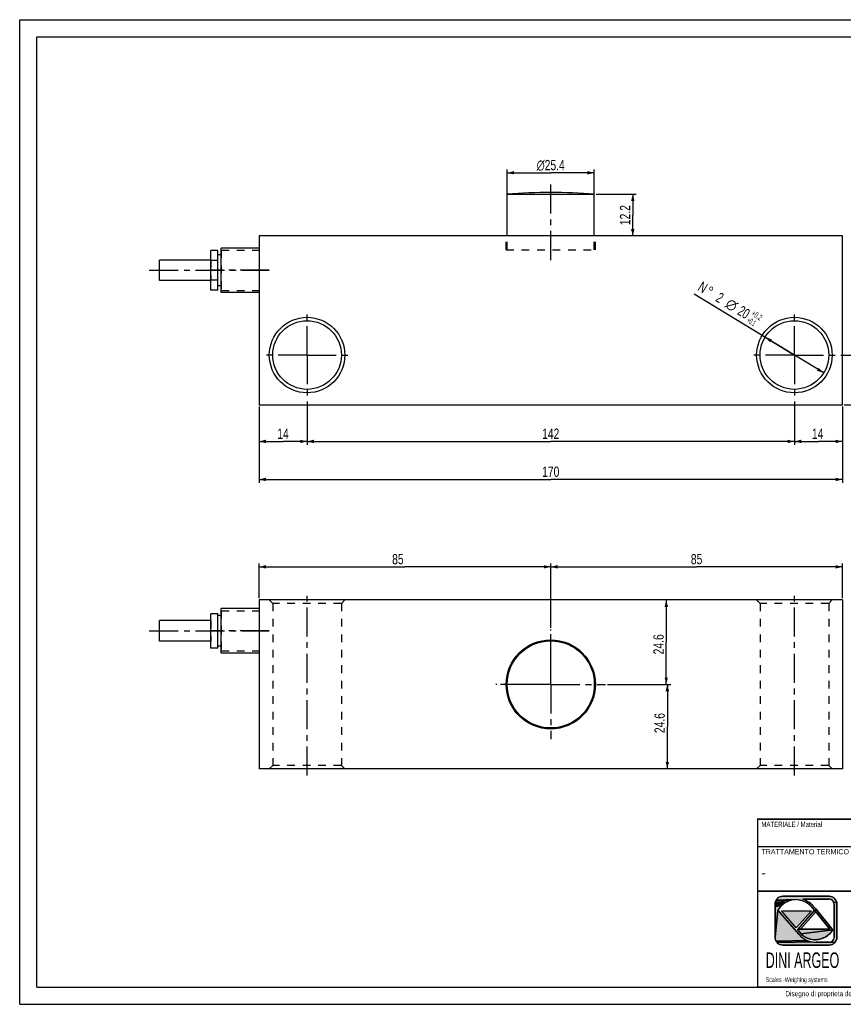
# Model space of a CAD drawing. Header units: millimetres. Extents: x 0 to 417, y 0 to 287.
# Tile 1 of 2: x 0 to 240, y 0 to 287. Entities that reach past the tile are written whole.
import ezdxf
from ezdxf.enums import TextEntityAlignment as Align

# ---------------------------------------------------------------- set-up
doc = ezdxf.new("R2010")
doc.units = ezdxf.units.MM
doc.header["$LTSCALE"] = 22.55
doc.linetypes.add('CENTER', pattern=[0.6, 0.375, -0.075, 0.075, -0.075])
doc.linetypes.add('HIDDEN', pattern=[0.2, 0.1, -0.1])
doc.layers.get('0').update_dxf_attribs({"linetype": 'CONTINUOUS'})
for name, color, linetype in [('1_ASSI', 7, 'CONTINUOUS'), ('8_DETTAGLI', 7, 'CONTINUOUS'), ('9_QUOTE', 7, 'CONTINUOUS'), ('DEFAULT_1', 7, 'CENTER'), ('DEFAULT_2', 8, 'HIDDEN')]:
    doc.layers.add(name, color=color, linetype=linetype)
doc.styles.get("Standard").update_dxf_attribs({"font": 'txt', "width": 0.75})
doc.styles.add('TEXTSTYLE_11', font='txt', dxfattribs={"width": 0.7})
doc.styles.add('TEXTSTYLE_2', font='txt', dxfattribs={"width": 0.75})
doc.styles.add('TEXTSTYLE_3', font='gdt', dxfattribs={"width": 0.75})
doc.styles.add('TEXTSTYLE_4', font='txt', dxfattribs={"width": 0.8})
doc.styles.add('TEXTSTYLE_5', font='txt', dxfattribs={"width": 0.6})
doc.styles.add('TEXTSTYLE_6', font='txt', dxfattribs={"width": 0.65})
doc.styles.add('TEXTSTYLE_7', font='txt')
doc.styles.add('TEXTSTYLE_8', font='txt', dxfattribs={"width": 0.9})
doc.dimstyles.new('DIMSTYLE_1', dxfattribs={"dimtxt": 3, "dimasz": 2, "dimexe": 0.18, "dimexo": 0.0625, "dimgap": 0.09, "dimtad": 1, "dimdec": 3, "dimdsep": 46, "dimtxsty": 'Standard', "dimblk": '_FILLED', "dimblk1": '_FILLED', "dimblk2": '_FILLED', "dimcen": 0.09, "dimadec": 0, "dimazin": 0, "dimtp": 0.3, "dimtm": 0.3, "dimtfac": 1, "dimtdec": 3, "dimtofl": 0, "dimtmove": 0, "dimatfit": 3, "dimldrblk": '_FILLED', "dimfxl": 1, "dimtolj": 1, "dimarcsym": 0})
doc.dimstyles.new('DIMSTYLE_2', dxfattribs={"dimtxt": 3, "dimasz": 2, "dimexe": 0.18, "dimexo": 0.0625, "dimgap": 0.09, "dimtad": 1, "dimdec": 3, "dimdsep": 46, "dimtxsty": 'Standard', "dimblk": '_FILLED', "dimblk1": '_FILLED', "dimblk2": '_FILLED', "dimcen": 0.09, "dimadec": 0, "dimazin": 0, "dimtp": 0.5, "dimtm": 0.5, "dimtfac": 1, "dimtdec": 3, "dimtofl": 0, "dimtmove": 0, "dimatfit": 3, "dimldrblk": '_FILLED', "dimfxl": 1, "dimtolj": 1, "dimarcsym": 0})
doc.dimstyles.new('DIMSTYLE_3', dxfattribs={"dimtxt": 3, "dimasz": 2, "dimexe": 0.18, "dimexo": 0.0625, "dimgap": 0.09, "dimtad": 1, "dimdec": 3, "dimdsep": 46, "dimtxsty": 'Standard', "dimblk": '_FILLED', "dimblk1": '_FILLED', "dimblk2": '_FILLED', "dimcen": 0.09, "dimadec": 0, "dimazin": 0, "dimtp": 0.2, "dimtm": 0.2, "dimtfac": 1, "dimtdec": 3, "dimtofl": 0, "dimtmove": 0, "dimatfit": 3, "dimldrblk": '_FILLED', "dimfxl": 1, "dimtolj": 1, "dimarcsym": 0})
doc.dimstyles.new('DIMSTYLE_5', dxfattribs={"dimtxt": 3, "dimasz": 2, "dimexe": 0.18, "dimexo": 0.0625, "dimgap": 0.09, "dimtad": 1, "dimdec": 1, "dimdsep": 46, "dimtxsty": 'Standard', "dimblk": '_FILLED', "dimblk1": '_FILLED', "dimblk2": '_FILLED', "dimcen": 0.09, "dimadec": 0, "dimazin": 0, "dimtp": 0.2, "dimtm": 0.2, "dimtfac": 1, "dimtdec": 1, "dimtofl": 0, "dimtmove": 0, "dimatfit": 3, "dimldrblk": '_FILLED', "dimfxl": 1, "dimtolj": 1, "dimarcsym": 0})
doc.dimstyles.new('DIMSTYLE_6', dxfattribs={"dimtxt": 3, "dimasz": 2, "dimexe": 0.18, "dimexo": 0.0625, "dimgap": 0.09, "dimtad": 1, "dimdec": 1, "dimdsep": 46, "dimtxsty": 'Standard', "dimblk": '_FILLED', "dimblk1": '_FILLED', "dimblk2": '_FILLED', "dimcen": 0.09, "dimadec": 0, "dimazin": 0, "dimtol": 1, "dimtp": 0.2, "dimtm": -0.1, "dimtfac": 0.6, "dimtdec": 1, "dimtofl": 0, "dimtmove": 0, "dimatfit": 3, "dimldrblk": '_FILLED', "dimfxl": 1, "dimtolj": 1, "dimarcsym": 0})

# ---------------------------------------------------------------- blocks, each defined once
blk = doc.blocks.new('_FILLED')
at = {"color": 0, "linetype": 'ByBlock'}
blk.add_solid([(0, 0), (-1, 0.25), (-1, -0.25)], dxfattribs=at)
blk = doc.blocks.new('*D2')
at = {"layer": '9_QUOTE', "color": 2, "linetype": 'Continuous'}
for p, q in [((69.73, 173.78), (69.73, 151.99)), ((239.73, 173.97), (239.73, 151.99)), ((69.73, 152.99), (154.73, 152.99)), ((239.73, 152.99), (154.73, 152.99))]:
    blk.add_line(p, q, dxfattribs=at)
at = {"layer": '9_QUOTE', "color": 2, "linetype": 'Continuous', "xscale": 2, "yscale": 2, "zscale": 2, "rotation": 180}
blk.add_blockref('_FILLED', (69.73, 152.99), dxfattribs=at)
at = {"layer": '9_QUOTE', "color": 2, "linetype": 'Continuous', "xscale": 2, "yscale": 2, "zscale": 2}
blk.add_blockref('_FILLED', (239.73, 152.99), dxfattribs=at)
at = {"layer": '9_QUOTE', "color": 2, "linetype": 'Continuous', "insert": (154.73, 156.74), "char_height": 3, "width": 5.0625, "attachment_point": 2, "line_spacing_factor": 0.9}
blk.add_mtext('170', dxfattribs=at)
blk = doc.blocks.new('*D3')
at = {"layer": '9_QUOTE', "color": 2, "linetype": 'Continuous'}
for p, q in [((142.03, 235.86), (142.03, 243.37)), ((142.03, 242.37), (154.73, 242.37)), ((167.43, 242.37), (154.73, 242.37)), ((167.43, 235.86), (167.43, 243.37))]:
    blk.add_line(p, q, dxfattribs=at)
at = {"layer": '9_QUOTE', "color": 2, "linetype": 'Continuous', "xscale": 2, "yscale": 2, "zscale": 2, "rotation": 180}
blk.add_blockref('_FILLED', (142.03, 242.37), dxfattribs=at)
at = {"layer": '9_QUOTE', "color": 2, "linetype": 'Continuous', "xscale": 2, "yscale": 2, "zscale": 2}
blk.add_blockref('_FILLED', (167.43, 242.37), dxfattribs=at)
at = {"layer": '9_QUOTE', "color": 2, "linetype": 'Continuous', "insert": (154.73, 246.12), "char_height": 3, "width": 10.9844, "attachment_point": 2, "line_spacing_factor": 0.9, "style": 'TEXTSTYLE_3'}
blk.add_mtext('{\\Fgdt;n}\\Ftxt;25.4', dxfattribs=at)
blk = doc.blocks.new('*D7')
at = {"layer": '9_QUOTE', "color": 2, "linetype": 'Continuous'}
for p, q in [((167.93, 236.11), (179.64, 236.11)), ((178.64, 236.11), (178.64, 230.03)), ((178.64, 223.95), (178.64, 230.03))]:
    blk.add_line(p, q, dxfattribs=at)
at = {"layer": '9_QUOTE', "color": 2, "linetype": 'Continuous', "xscale": 2, "yscale": 2, "zscale": 2}
for p, rotation in [((178.64, 236.11), 90), ((178.64, 223.95), 270)]:
    blk.add_blockref('_FILLED', p, dxfattribs=dict(at, rotation=rotation))
at = {"layer": '9_QUOTE', "color": 2, "linetype": 'Continuous', "insert": (174.89, 230.03), "char_height": 3, "width": 5.6719, "attachment_point": 2, "rotation": 90, "line_spacing_factor": 0.9}
blk.add_mtext('12.2', dxfattribs=at)
blk = doc.blocks.new('*D9')
at = {"layer": '9_QUOTE', "color": 2, "linetype": 'Continuous'}
for p, q in [((83.73, 175.75), (83.73, 163.07)), ((225.73, 175.75), (225.73, 163.07)), ((83.73, 164.07), (154.73, 164.07)), ((225.73, 164.07), (154.73, 164.07))]:
    blk.add_line(p, q, dxfattribs=at)
at = {"layer": '9_QUOTE', "color": 2, "linetype": 'Continuous', "xscale": 2, "yscale": 2, "zscale": 2, "rotation": 180}
blk.add_blockref('_FILLED', (83.73, 164.07), dxfattribs=at)
at = {"layer": '9_QUOTE', "color": 2, "linetype": 'Continuous', "xscale": 2, "yscale": 2, "zscale": 2}
blk.add_blockref('_FILLED', (225.73, 164.07), dxfattribs=at)
at = {"layer": '9_QUOTE', "color": 2, "linetype": 'Continuous', "insert": (154.73, 167.82), "char_height": 3, "width": 5.25, "attachment_point": 2, "line_spacing_factor": 0.9}
blk.add_mtext('142', dxfattribs=at)
blk = doc.blocks.new('*D10')
at = {"layer": '9_QUOTE', "color": 2, "linetype": 'Continuous'}
for p, q in [((225.73, 189.25), (196.49, 207.04)), ((217.19, 194.45), (225.73, 189.25)), ((234.27, 184.05), (225.73, 189.25))]:
    blk.add_line(p, q, dxfattribs=at)
at = {"layer": '9_QUOTE', "color": 2, "linetype": 'Continuous', "xscale": 2, "yscale": 2, "zscale": 2}
for p, rotation in [((217.19, 194.45), 148.6798625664), ((234.27, 184.05), 328.6798625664)]:
    blk.add_blockref('_FILLED', p, dxfattribs=dict(at, rotation=rotation))
at = {"layer": '9_QUOTE', "color": 2, "linetype": 'Continuous'}
for s, width, p in [('N', 0.75, (199.19, 207.15)), ('2 ', 0.71875, (204.59, 203.87)), ('20', 0.6875, (211.53, 199.65))]:
    blk.add_text(s, height=3, rotation=-31.3201, dxfattribs=dict(at, width=width)).set_placement(p, align=Align.RIGHT)
at = {"layer": '9_QUOTE', "color": 2, "linetype": 'Continuous', "style": 'TEXTSTYLE_3'}
for s, p in [('~', (200.9, 206.12)), ('n', (208, 201.79))]:
    blk.add_text(s, height=3, rotation=-31.3201, dxfattribs=at).set_placement(p, align=Align.RIGHT)
at = {"layer": '9_QUOTE', "color": 2, "linetype": 'Continuous', "style": 'TEXTSTYLE_4'}
for s, width, p in [('+0.2', 0.520833, (215.67, 199.24)), ('+0.1', 0.420833, (213.8, 197.56))]:
    blk.add_text(s, height=1.8, rotation=-31.3201, dxfattribs=dict(at, width=width)).set_placement(p, align=Align.RIGHT)
blk = doc.blocks.new('*D11')
at = {"layer": '9_QUOTE', "color": 2, "linetype": 'Continuous'}
for p, q in [((225.73, 175.75), (225.73, 163.07)), ((239.73, 174.25), (239.73, 163.07)), ((225.73, 164.07), (232.73, 164.07)), ((239.73, 164.07), (232.73, 164.07))]:
    blk.add_line(p, q, dxfattribs=at)
at = {"layer": '9_QUOTE', "color": 2, "linetype": 'Continuous', "xscale": 2, "yscale": 2, "zscale": 2, "rotation": 180}
blk.add_blockref('_FILLED', (225.73, 164.07), dxfattribs=at)
at = {"layer": '9_QUOTE', "color": 2, "linetype": 'Continuous', "xscale": 2, "yscale": 2, "zscale": 2}
blk.add_blockref('_FILLED', (239.73, 164.07), dxfattribs=at)
at = {"layer": '9_QUOTE', "color": 2, "linetype": 'Continuous', "insert": (232.51, 167.82), "char_height": 3, "width": 3.1875, "attachment_point": 2, "line_spacing_factor": 0.9}
blk.add_mtext('14', dxfattribs=at)
blk = doc.blocks.new('*D12')
at = {"layer": '9_QUOTE', "color": 2, "linetype": 'Continuous'}
for p, q in [((239.23, 189.25), (249.37, 189.25)), ((248.37, 189.25), (248.37, 182)), ((248.37, 174.75), (248.37, 182)), ((240.23, 174.75), (249.37, 174.75))]:
    blk.add_line(p, q, dxfattribs=at)
at = {"layer": '9_QUOTE', "color": 2, "linetype": 'Continuous', "xscale": 2, "yscale": 2, "zscale": 2}
for p, rotation in [((248.37, 189.25), 90), ((248.37, 174.75), 270)]:
    blk.add_blockref('_FILLED', p, dxfattribs=dict(at, rotation=rotation))
at = {"layer": '9_QUOTE', "color": 2, "linetype": 'Continuous', "insert": (244.62, 182.21), "char_height": 3, "width": 5.8594, "attachment_point": 2, "rotation": 90, "line_spacing_factor": 0.9}
blk.add_mtext('14.5', dxfattribs=at)
blk = doc.blocks.new('*D13')
at = {"layer": '9_QUOTE', "color": 2, "linetype": 'Continuous'}
for p, q in [((190.44, 117.85), (187.39, 117.85)), ((188.39, 117.85), (188.39, 105.55)), ((188.39, 93.25), (188.39, 105.55)), ((171.23, 93.25), (189.39, 93.25))]:
    blk.add_line(p, q, dxfattribs=at)
at = {"layer": '9_QUOTE', "color": 2, "linetype": 'Continuous', "xscale": 2, "yscale": 2, "zscale": 2}
for p, rotation in [((188.39, 117.85), 90), ((188.39, 93.25), 270)]:
    blk.add_blockref('_FILLED', p, dxfattribs=dict(at, rotation=rotation))
at = {"layer": '9_QUOTE', "color": 2, "linetype": 'Continuous', "insert": (184.64, 104.93), "char_height": 3, "width": 6.9844, "attachment_point": 2, "rotation": 90, "line_spacing_factor": 0.9}
blk.add_mtext('24.6', dxfattribs=at)
blk = doc.blocks.new('*D14')
at = {"layer": '9_QUOTE', "color": 2, "linetype": 'Continuous'}
for p, q in [((69.73, 118.35), (69.73, 128.51)), ((69.73, 127.51), (112.23, 127.51)), ((154.73, 127.51), (112.23, 127.51)), ((154.73, 109.75), (154.73, 128.51))]:
    blk.add_line(p, q, dxfattribs=at)
at = {"layer": '9_QUOTE', "color": 2, "linetype": 'Continuous', "xscale": 2, "yscale": 2, "zscale": 2, "rotation": 180}
blk.add_blockref('_FILLED', (69.73, 127.51), dxfattribs=at)
at = {"layer": '9_QUOTE', "color": 2, "linetype": 'Continuous', "xscale": 2, "yscale": 2, "zscale": 2}
blk.add_blockref('_FILLED', (154.73, 127.51), dxfattribs=at)
at = {"layer": '9_QUOTE', "color": 2, "linetype": 'Continuous', "insert": (110.19, 131.26), "char_height": 3, "width": 4.125, "attachment_point": 2, "line_spacing_factor": 0.9}
blk.add_mtext('85', dxfattribs=at)
blk = doc.blocks.new('*D15')
at = {"layer": '9_QUOTE', "color": 2, "linetype": 'Continuous'}
for p, q in [((171.23, 93.25), (189.71, 93.25)), ((188.71, 93.25), (188.71, 80.95)), ((188.71, 68.65), (188.71, 80.95)), ((190.87, 68.65), (187.71, 68.65))]:
    blk.add_line(p, q, dxfattribs=at)
at = {"layer": '9_QUOTE', "color": 2, "linetype": 'Continuous', "xscale": 2, "yscale": 2, "zscale": 2}
for p, rotation in [((188.71, 93.25), 90), ((188.71, 68.65), 270)]:
    blk.add_blockref('_FILLED', p, dxfattribs=dict(at, rotation=rotation))
at = {"layer": '9_QUOTE', "color": 2, "linetype": 'Continuous', "insert": (184.96, 81.98), "char_height": 3, "width": 6.9844, "attachment_point": 2, "rotation": 90, "line_spacing_factor": 0.9}
blk.add_mtext('24.6', dxfattribs=at)
blk = doc.blocks.new('*D16')
at = {"layer": '9_QUOTE', "color": 2, "linetype": 'Continuous'}
for p, q in [((83.73, 175.75), (83.73, 163.07)), ((69.73, 174.25), (69.73, 163.07)), ((69.73, 164.07), (76.73, 164.07)), ((83.73, 164.07), (76.73, 164.07))]:
    blk.add_line(p, q, dxfattribs=at)
at = {"layer": '9_QUOTE', "color": 2, "linetype": 'Continuous', "xscale": 2, "yscale": 2, "zscale": 2, "rotation": 180}
blk.add_blockref('_FILLED', (69.73, 164.07), dxfattribs=at)
at = {"layer": '9_QUOTE', "color": 2, "linetype": 'Continuous', "xscale": 2, "yscale": 2, "zscale": 2}
blk.add_blockref('_FILLED', (83.73, 164.07), dxfattribs=at)
at = {"layer": '9_QUOTE', "color": 2, "linetype": 'Continuous', "insert": (76.73, 167.82), "char_height": 3, "width": 3.1875, "attachment_point": 2, "line_spacing_factor": 0.9}
blk.add_mtext('14', dxfattribs=at)
blk = doc.blocks.new('*D17')
at = {"layer": '9_QUOTE', "color": 2, "linetype": 'Continuous'}
for p, q in [((154.73, 109.75), (154.73, 128.51)), ((154.73, 127.51), (197.23, 127.51)), ((239.73, 127.51), (197.23, 127.51)), ((239.73, 118.35), (239.73, 128.51))]:
    blk.add_line(p, q, dxfattribs=at)
at = {"layer": '9_QUOTE', "color": 2, "linetype": 'Continuous', "xscale": 2, "yscale": 2, "zscale": 2, "rotation": 180}
blk.add_blockref('_FILLED', (154.73, 127.51), dxfattribs=at)
at = {"layer": '9_QUOTE', "color": 2, "linetype": 'Continuous', "xscale": 2, "yscale": 2, "zscale": 2}
blk.add_blockref('_FILLED', (239.73, 127.51), dxfattribs=at)
at = {"layer": '9_QUOTE', "color": 2, "linetype": 'Continuous', "insert": (197.23, 131.26), "char_height": 3, "width": 4.125, "attachment_point": 2, "line_spacing_factor": 0.9}
blk.add_mtext('85', dxfattribs=at)
blk = doc.blocks.new('SYMBOL_10_BL0', base_point=(229.09, 24.38))
at = {"linetype": 'Continuous'}
for points in [[(222.85, 29.49), (222.5, 29.25), (222.23, 29.04), (220.09, 28.44), (220.09, 29.22), (220.1, 29.46), (220.14, 29.69), (223.59, 29.91), (223.21, 29.72)], [(221.51, 28.31), (221.3, 28.04), (221.1, 27.77), (220.92, 27.48), (220.09, 19.53), (220.09, 28.44), (222.23, 29.04), (221.98, 28.81), (221.74, 28.57)], [(223.98, 30.08), (223.59, 29.91), (220.14, 29.69), (220.2, 29.92), (220.29, 30.14), (224.79, 30.34), (224.38, 30.22)], [(224.79, 30.34), (220.29, 30.14), (220.39, 30.36), (226.06, 30.51), (225.63, 30.48), (225.21, 30.42)], [(222.12, 31.48), (222.36, 31.49), (235.86, 31.49), (236.1, 31.48), (236.33, 31.44), (236.56, 31.38), (236.78, 31.29), (236.99, 31.19), (237.19, 31.06), (237.38, 30.91), (237.54, 30.74), (237.69, 30.55), (237.82, 30.36), (237.93, 30.14), (238.01, 29.92), (238.08, 29.69), (237.18, 29.81), (237.11, 29.94), (237.03, 30.07), (236.93, 30.19), (236.82, 30.29), (236.71, 30.39), (236.58, 30.47), (236.45, 30.54), (236.3, 30.59), (236.16, 30.63), (236.01, 30.66), (235.86, 30.66), (228.18, 30.66), (228.59, 30.51), (229, 30.33), (229.4, 30.12), (229.78, 29.89), (228.97, 29.75), (228.52, 29.97), (228.04, 30.15), (227.56, 30.3), (227.06, 30.4), (226.56, 30.47), (226.06, 30.51), (220.39, 30.36), (220.52, 30.55), (220.67, 30.74), (220.84, 30.91), (221.03, 31.06), (221.22, 31.19), (221.44, 31.29), (221.66, 31.38), (221.89, 31.44)], [(230.15, 29.64), (230.5, 29.36), (230.84, 29.07), (231.15, 28.75), (231.95, 27.83), (236.75, 21.9), (236.93, 21.7), (227.73, 20.53), (226.68, 21.76), (226.68, 21.76), (226.68, 21.77), (226.79, 21.9), (227.49, 21.9), (236.06, 21.9), (231.97, 27), (231.63, 27.4), (230.95, 28.19), (230.6, 28.56), (230.23, 28.9), (229.83, 29.22), (229.41, 29.5), (228.97, 29.75), (229.78, 29.89)], [(237.18, 29.81), (238.08, 29.69), (238.11, 29.46), (238.13, 29.22), (238.13, 19.53), (238.11, 19.3), (238.08, 19.06), (238.01, 18.83), (237.93, 18.61), (237.82, 18.4), (237.69, 18.2), (237.54, 18.02), (236.01, 18.1), (236.16, 18.12), (236.3, 18.16), (236.45, 18.22), (236.58, 18.29), (236.71, 18.37), (236.82, 18.46), (236.93, 18.57), (237.03, 18.69), (237.11, 18.81), (237.18, 18.95), (237.23, 19.09), (237.27, 19.23), (237.29, 19.38), (237.3, 19.53), (237.3, 29.22), (237.29, 29.37), (237.27, 29.52), (237.23, 29.67)], [(228.16, 19.36), (228.6, 19.07), (229.06, 18.81), (229.53, 18.6), (220.39, 18.4), (220.29, 18.61), (220.2, 18.83), (220.14, 19.06), (220.1, 19.3), (220.09, 19.53), (220.92, 27.48), (227.01, 20.42), (227.37, 20.03), (227.75, 19.68)], [(235.77, 20.31), (235.3, 19.93), (234.79, 19.6), (234.25, 19.33), (233.68, 19.11), (233.1, 18.95), (232.5, 18.85), (231.89, 18.82), (231.29, 18.84), (230.69, 18.92), (230.1, 19.07), (229.53, 19.27), (228.98, 19.53), (228.89, 19.58), (228.8, 19.64), (228.72, 19.69), (228.56, 19.79), (228.41, 19.9), (228.26, 20.01), (228.12, 20.13), (227.98, 20.26), (227.85, 20.39), (227.73, 20.53), (236.93, 21.7), (236.59, 21.2), (236.2, 20.73)], [(230.53, 18.27), (231.04, 18.17), (220.67, 18.02), (220.52, 18.2), (220.39, 18.4), (229.53, 18.6), (230.02, 18.42)], [(236.01, 18.1), (237.54, 18.02), (237.38, 17.85), (237.19, 17.7), (236.99, 17.57), (236.78, 17.46), (236.56, 17.38), (236.33, 17.32), (236.1, 17.28), (235.86, 17.27), (222.36, 17.27), (222.12, 17.28), (221.89, 17.32), (221.66, 17.38), (221.44, 17.46), (221.22, 17.57), (221.03, 17.7), (220.84, 17.85), (220.67, 18.02), (231.04, 18.17), (231.56, 18.11), (232.08, 18.09), (235.86, 18.09)]]:
    blk.add_hatch(color=2, dxfattribs=at).paths.add_polyline_path(points)
at = {"color": 2, "linetype": 'Continuous'}
for p, q in [((220.09, 29.22), (220.1, 29.46)), ((220.09, 28.44), (220.09, 29.22)), ((220.09, 29.22), (220.09, 19.53)), ((222.23, 29.04), (220.09, 28.44)), ((220.09, 28.44), (222.23, 29.04)), ((220.1, 29.46), (220.14, 29.69)), ((220.14, 29.69), (220.2, 29.92)), ((223.59, 29.91), (220.14, 29.69)), ((220.14, 29.69), (223.59, 29.91)), ((220.2, 29.92), (220.29, 30.14)), ((220.29, 30.14), (220.39, 30.36)), ((224.79, 30.34), (220.29, 30.14)), ((220.29, 30.14), (224.79, 30.34)), ((220.39, 30.36), (220.52, 30.55)), ((226.06, 30.51), (220.39, 30.36)), ((220.39, 30.36), (226.06, 30.51)), ((220.52, 30.55), (220.67, 30.74)), ((220.67, 30.74), (220.84, 30.91)), ((220.84, 30.91), (221.03, 31.06)), ((221.03, 31.06), (221.22, 31.19)), ((221.22, 31.19), (221.44, 31.29)), ((221.44, 31.29), (221.66, 31.38)), ((221.66, 31.38), (221.89, 31.44)), ((221.98, 28.81), (221.74, 28.57)), ((221.89, 31.44), (222.12, 31.48)), ((222.23, 29.04), (221.98, 28.81)), ((222.12, 31.48), (222.36, 31.49)), ((222.5, 29.25), (222.23, 29.04)), ((222.36, 31.49), (235.86, 31.49)), ((235.86, 31.49), (222.36, 31.49)), ((222.85, 29.49), (222.5, 29.25)), ((223.21, 29.72), (222.85, 29.49)), ((223.59, 29.91), (223.21, 29.72)), ((223.98, 30.08), (223.59, 29.91)), ((224.38, 30.22), (223.98, 30.08)), ((224.79, 30.34), (224.38, 30.22)), ((225.21, 30.42), (224.79, 30.34)), ((225.63, 30.48), (225.21, 30.42)), ((226.06, 30.51), (225.63, 30.48)), ((226.56, 30.47), (226.06, 30.51)), ((227.06, 30.4), (226.56, 30.47)), ((227.56, 30.3), (227.06, 30.4)), ((228.04, 30.15), (227.56, 30.3)), ((228.52, 29.97), (228.04, 30.15)), ((235.86, 30.66), (228.18, 30.66)), ((228.18, 30.66), (228.59, 30.51)), ((228.18, 30.66), (235.86, 30.66)), ((228.97, 29.75), (228.52, 29.97)), ((228.59, 30.51), (229, 30.33)), ((229.78, 29.89), (228.97, 29.75)), ((228.97, 29.75), (229.78, 29.89)), ((229.41, 29.5), (228.97, 29.75)), ((229, 30.33), (229.4, 30.12)), ((229.4, 30.12), (229.78, 29.89)), ((229.83, 29.22), (229.41, 29.5)), ((229.78, 29.89), (230.15, 29.64)), ((230.23, 28.9), (229.83, 29.22)), ((230.15, 29.64), (230.5, 29.36)), ((230.6, 28.56), (230.23, 28.9)), ((230.5, 29.36), (230.84, 29.07)), ((230.84, 29.07), (231.15, 28.75)), ((231.15, 28.75), (231.95, 27.83)), ((231.95, 27.83), (231.15, 28.75)), ((235.86, 31.49), (236.1, 31.48)), ((236.01, 30.66), (235.86, 30.66)), ((236.16, 30.63), (236.01, 30.66)), ((236.1, 31.48), (236.33, 31.44)), ((236.3, 30.59), (236.16, 30.63)), ((236.45, 30.54), (236.3, 30.59)), ((236.33, 31.44), (236.56, 31.38)), ((236.58, 30.47), (236.45, 30.54)), ((236.56, 31.38), (236.78, 31.29)), ((236.71, 30.39), (236.58, 30.47)), ((236.82, 30.29), (236.71, 30.39)), ((236.78, 31.29), (236.99, 31.19)), ((236.93, 30.19), (236.82, 30.29)), ((237.03, 30.07), (236.93, 30.19)), ((236.99, 31.19), (237.19, 31.06)), ((237.11, 29.94), (237.03, 30.07)), ((237.18, 29.81), (237.11, 29.94)), ((238.08, 29.69), (237.18, 29.81)), ((237.18, 29.81), (238.08, 29.69)), ((237.23, 29.67), (237.18, 29.81)), ((237.19, 31.06), (237.38, 30.91)), ((237.27, 29.52), (237.23, 29.67)), ((237.29, 29.37), (237.27, 29.52)), ((237.3, 29.22), (237.29, 29.37)), ((237.3, 19.53), (237.3, 29.22)), ((237.3, 29.22), (237.3, 19.53)), ((237.38, 30.91), (237.54, 30.74)), ((237.54, 30.74), (237.69, 30.55)), ((237.69, 30.55), (237.82, 30.36)), ((237.82, 30.36), (237.93, 30.14)), ((237.93, 30.14), (238.01, 29.92)), ((238.01, 29.92), (238.08, 29.69)), ((238.08, 29.69), (238.11, 29.46)), ((238.11, 29.46), (238.13, 29.22)), ((238.13, 29.22), (238.13, 19.53)), ((238.13, 19.53), (238.13, 29.22)), ((220.09, 19.53), (220.09, 28.44)), ((220.92, 27.48), (220.09, 19.53)), ((220.09, 19.53), (220.92, 27.48)), ((221.1, 27.77), (220.92, 27.48)), ((220.92, 27.48), (227.01, 20.42)), ((227.01, 20.42), (220.92, 27.48)), ((221.3, 28.04), (221.1, 27.77)), ((221.51, 28.31), (221.3, 28.04)), ((221.74, 28.57), (221.51, 28.31)), ((221.93, 27.28), (230.67, 27.28)), ((226.26, 22.26), (221.93, 27.28)), ((226.26, 22.26), (221.93, 27.28)), ((221.93, 27.28), (230.67, 27.28)), ((230.67, 27.28), (226.26, 22.26)), ((230.67, 27.28), (226.26, 22.26)), ((231.63, 27.4), (226.68, 21.77)), ((226.79, 21.9), (231.63, 27.4)), ((231.97, 27), (227.49, 21.9)), ((227.49, 21.9), (231.97, 27)), ((230.95, 28.19), (230.6, 28.56)), ((231.63, 27.4), (230.95, 28.19)), ((230.95, 28.19), (231.63, 27.4)), ((231.97, 27), (231.63, 27.4)), ((231.63, 27.4), (231.97, 27)), ((231.95, 27.83), (236.75, 21.9)), ((236.75, 21.9), (231.95, 27.83)), ((236.06, 21.9), (231.97, 27)), ((231.97, 27), (236.06, 21.9)), ((226.68, 21.77), (226.79, 21.9)), ((226.68, 21.76), (226.68, 21.77)), ((227.73, 20.53), (226.68, 21.76)), ((226.68, 21.76), (226.68, 21.76)), ((226.68, 21.76), (227.73, 20.53)), ((226.79, 21.9), (227.49, 21.9)), ((227.49, 21.9), (226.79, 21.9)), ((227.01, 20.42), (227.37, 20.03)), ((227.49, 21.9), (236.06, 21.9)), ((236.06, 21.9), (227.49, 21.9)), ((236.93, 21.7), (227.73, 20.53)), ((227.73, 20.53), (236.93, 21.7)), ((227.85, 20.39), (227.73, 20.53)), ((227.98, 20.26), (227.85, 20.39)), ((228.12, 20.13), (227.98, 20.26)), ((228.26, 20.01), (228.12, 20.13)), ((235.77, 20.31), (235.3, 19.93)), ((236.2, 20.73), (235.77, 20.31)), ((236.59, 21.2), (236.2, 20.73)), ((236.93, 21.7), (236.59, 21.2)), ((236.75, 21.9), (236.93, 21.7)), ((236.93, 21.7), (236.75, 21.9)), ((220.1, 19.3), (220.09, 19.53)), ((220.14, 19.06), (220.1, 19.3)), ((220.2, 18.83), (220.14, 19.06)), ((220.29, 18.61), (220.2, 18.83)), ((220.39, 18.4), (220.29, 18.61)), ((229.53, 18.6), (220.39, 18.4)), ((220.39, 18.4), (229.53, 18.6)), ((220.52, 18.2), (220.39, 18.4)), ((220.67, 18.02), (220.52, 18.2)), ((231.04, 18.17), (220.67, 18.02)), ((220.67, 18.02), (231.04, 18.17)), ((220.84, 17.85), (220.67, 18.02)), ((221.03, 17.7), (220.84, 17.85)), ((221.22, 17.57), (221.03, 17.7)), ((221.44, 17.46), (221.22, 17.57)), ((221.66, 17.38), (221.44, 17.46)), ((221.89, 17.32), (221.66, 17.38)), ((222.12, 17.28), (221.89, 17.32)), ((222.36, 17.27), (222.12, 17.28)), ((235.86, 17.27), (222.36, 17.27)), ((222.36, 17.27), (235.86, 17.27)), ((227.37, 20.03), (227.75, 19.68)), ((227.75, 19.68), (228.16, 19.36)), ((228.16, 19.36), (228.6, 19.07)), ((228.41, 19.9), (228.26, 20.01)), ((228.56, 19.79), (228.41, 19.9)), ((228.72, 19.69), (228.56, 19.79)), ((228.6, 19.07), (229.06, 18.81)), ((228.8, 19.64), (228.72, 19.69)), ((228.89, 19.58), (228.8, 19.64)), ((228.98, 19.53), (228.89, 19.58)), ((229.53, 19.27), (228.98, 19.53)), ((229.06, 18.81), (229.53, 18.6)), ((230.1, 19.07), (229.53, 19.27)), ((229.53, 18.6), (230.02, 18.42)), ((230.02, 18.42), (230.53, 18.27)), ((230.69, 18.92), (230.1, 19.07)), ((230.53, 18.27), (231.04, 18.17)), ((231.29, 18.84), (230.69, 18.92)), ((231.04, 18.17), (231.56, 18.11)), ((231.89, 18.82), (231.29, 18.84)), ((231.56, 18.11), (232.08, 18.09)), ((232.5, 18.85), (231.89, 18.82)), ((232.08, 18.09), (235.86, 18.09)), ((235.86, 18.09), (232.08, 18.09)), ((233.1, 18.95), (232.5, 18.85)), ((233.68, 19.11), (233.1, 18.95)), ((234.25, 19.33), (233.68, 19.11)), ((234.79, 19.6), (234.25, 19.33)), ((235.3, 19.93), (234.79, 19.6)), ((235.86, 18.09), (236.01, 18.1)), ((236.1, 17.28), (235.86, 17.27)), ((236.01, 18.1), (236.16, 18.12)), ((237.54, 18.02), (236.01, 18.1)), ((236.01, 18.1), (237.54, 18.02)), ((236.33, 17.32), (236.1, 17.28)), ((236.16, 18.12), (236.3, 18.16)), ((236.3, 18.16), (236.45, 18.22)), ((236.56, 17.38), (236.33, 17.32)), ((236.45, 18.22), (236.58, 18.29)), ((236.78, 17.46), (236.56, 17.38)), ((236.58, 18.29), (236.71, 18.37)), ((236.71, 18.37), (236.82, 18.46)), ((236.99, 17.57), (236.78, 17.46)), ((236.82, 18.46), (236.93, 18.57)), ((236.93, 18.57), (237.03, 18.69)), ((237.19, 17.7), (236.99, 17.57)), ((237.03, 18.69), (237.11, 18.81)), ((237.11, 18.81), (237.18, 18.95)), ((237.18, 18.95), (237.23, 19.09)), ((237.38, 17.85), (237.19, 17.7)), ((237.23, 19.09), (237.27, 19.23)), ((237.27, 19.23), (237.29, 19.38)), ((237.29, 19.38), (237.3, 19.53)), ((237.54, 18.02), (237.38, 17.85)), ((237.69, 18.2), (237.54, 18.02)), ((237.82, 18.4), (237.69, 18.2)), ((237.93, 18.61), (237.82, 18.4)), ((238.01, 18.83), (237.93, 18.61)), ((238.08, 19.06), (238.01, 18.83)), ((238.11, 19.3), (238.08, 19.06)), ((238.13, 19.53), (238.11, 19.3))]:
    blk.add_line(p, q, dxfattribs=at)
for points in [[(222.85, 29.49), (222.5, 29.25), (222.23, 29.04), (220.09, 28.44), (220.09, 29.22), (220.1, 29.46), (220.14, 29.69), (223.59, 29.91), (223.21, 29.72), (222.85, 29.49)], [(221.51, 28.31), (221.3, 28.04), (221.1, 27.77), (220.92, 27.48), (220.09, 19.53), (220.09, 28.44), (222.23, 29.04), (221.98, 28.81), (221.74, 28.57), (221.51, 28.31)], [(223.98, 30.08), (223.59, 29.91), (220.14, 29.69), (220.2, 29.92), (220.29, 30.14), (224.79, 30.34), (224.38, 30.22), (223.98, 30.08)], [(224.79, 30.34), (220.29, 30.14), (220.39, 30.36), (226.06, 30.51), (225.63, 30.48), (225.21, 30.42), (224.79, 30.34)], [(222.12, 31.48), (222.36, 31.49), (235.86, 31.49), (236.1, 31.48), (236.33, 31.44), (236.56, 31.38), (236.78, 31.29), (236.99, 31.19), (237.19, 31.06), (237.38, 30.91), (237.54, 30.74), (237.69, 30.55), (237.82, 30.36), (237.93, 30.14), (238.01, 29.92), (238.08, 29.69), (237.18, 29.81), (237.11, 29.94), (237.03, 30.07), (236.93, 30.19), (236.82, 30.29), (236.71, 30.39), (236.58, 30.47), (236.45, 30.54), (236.3, 30.59), (236.16, 30.63), (236.01, 30.66), (235.86, 30.66), (228.18, 30.66), (228.59, 30.51), (229, 30.33), (229.4, 30.12), (229.78, 29.89), (228.97, 29.75), (228.52, 29.97), (228.04, 30.15), (227.56, 30.3), (227.06, 30.4), (226.56, 30.47), (226.06, 30.51), (220.39, 30.36), (220.52, 30.55), (220.67, 30.74), (220.84, 30.91), (221.03, 31.06), (221.22, 31.19), (221.44, 31.29), (221.66, 31.38), (221.89, 31.44), (222.12, 31.48)], [(230.15, 29.64), (230.5, 29.36), (230.84, 29.07), (231.15, 28.75), (231.95, 27.83), (236.75, 21.9), (236.93, 21.7), (227.73, 20.53), (226.68, 21.76), (226.68, 21.76), (226.68, 21.77), (226.79, 21.9), (227.49, 21.9), (236.06, 21.9), (231.97, 27), (231.63, 27.4), (230.95, 28.19), (230.6, 28.56), (230.23, 28.9), (229.83, 29.22), (229.41, 29.5), (228.97, 29.75), (229.78, 29.89), (230.15, 29.64)], [(237.18, 29.81), (238.08, 29.69), (238.11, 29.46), (238.13, 29.22), (238.13, 19.53), (238.11, 19.3), (238.08, 19.06), (238.01, 18.83), (237.93, 18.61), (237.82, 18.4), (237.69, 18.2), (237.54, 18.02), (236.01, 18.1), (236.16, 18.12), (236.3, 18.16), (236.45, 18.22), (236.58, 18.29), (236.71, 18.37), (236.82, 18.46), (236.93, 18.57), (237.03, 18.69), (237.11, 18.81), (237.18, 18.95), (237.23, 19.09), (237.27, 19.23), (237.29, 19.38), (237.3, 19.53), (237.3, 29.22), (237.29, 29.37), (237.27, 29.52), (237.23, 29.67), (237.18, 29.81)], [(228.16, 19.36), (228.6, 19.07), (229.06, 18.81), (229.53, 18.6), (220.39, 18.4), (220.29, 18.61), (220.2, 18.83), (220.14, 19.06), (220.1, 19.3), (220.09, 19.53), (220.92, 27.48), (227.01, 20.42), (227.37, 20.03), (227.75, 19.68), (228.16, 19.36)], [(235.77, 20.31), (235.3, 19.93), (234.79, 19.6), (234.25, 19.33), (233.68, 19.11), (233.1, 18.95), (232.5, 18.85), (231.89, 18.82), (231.29, 18.84), (230.69, 18.92), (230.1, 19.07), (229.53, 19.27), (228.98, 19.53), (228.89, 19.58), (228.8, 19.64), (228.72, 19.69), (228.56, 19.79), (228.41, 19.9), (228.26, 20.01), (228.12, 20.13), (227.98, 20.26), (227.85, 20.39), (227.73, 20.53), (236.93, 21.7), (236.59, 21.2), (236.2, 20.73), (235.77, 20.31)], [(230.53, 18.27), (231.04, 18.17), (220.67, 18.02), (220.52, 18.2), (220.39, 18.4), (229.53, 18.6), (230.02, 18.42), (230.53, 18.27)], [(236.01, 18.1), (237.54, 18.02), (237.38, 17.85), (237.19, 17.7), (236.99, 17.57), (236.78, 17.46), (236.56, 17.38), (236.33, 17.32), (236.1, 17.28), (235.86, 17.27), (222.36, 17.27), (222.12, 17.28), (221.89, 17.32), (221.66, 17.38), (221.44, 17.46), (221.22, 17.57), (221.03, 17.7), (220.84, 17.85), (220.67, 18.02), (231.04, 18.17), (231.56, 18.11), (232.08, 18.09), (235.86, 18.09), (236.01, 18.1)]]:
    blk.add_lwpolyline(points, dxfattribs=at)
for centre, radius, start, end in [((222.36, 29.22), 2.27, 90, 180), ((226.25, 24.31), 6.2, 91.7654, 149.3074), ((225.88, 23.81), 6.7, 40.7819, 88.4473), ((225.77, 23.63), 7.43, 43.5435, 71.0758), ((235.86, 29.22), 2.27, 0, 90), ((235.86, 29.22), 1.44, 0, 90), ((231.82, 24.78), 5.96, 210.2802, 210.4268), ((232.08, 24.79), 6.7, 220.7819, 270), ((230.86, 23.21), 4.12, 220.4609, 238.5812), ((231.82, 24.78), 5.96, 238.5812, 328.9427), ((222.36, 19.53), 2.27, 180, 270), ((235.86, 19.53), 2.27, 270, 360), ((235.86, 19.53), 1.44, 270, 360)]:
    blk.add_arc(centre, radius, start, end, dxfattribs=at)
for points in [[(221.93, 27.28), (230.67, 27.28), (226.26, 22.26)], [(231.63, 27.4), (231.97, 27), (226.79, 21.9), (227.49, 21.9)]]:
    blk.add_solid(points, dxfattribs=at)
blk = doc.blocks.new('*T20')
at = {"color": 2, "linetype": 'Continuous', "const_width": 0.414}
for points in [[(28.21, 28), (-0.21, 28)], [(0, 0), (0, 28)], [(28, 0), (28, 28)], [(28.21, 0), (-0.21, 0)]]:
    blk.add_lwpolyline(points, dxfattribs=at)
at = {"color": 2, "linetype": 'Continuous', "attachment_point": 1, "line_spacing_factor": 0.9}
for s, insert, char_height, width, style in [('DINI ARGEO', (2.38, 10.14), 4.533, 46.4608, 'TEXTSTYLE_5'), ('\\Q0.000019;Scales -Weighing systems', (2.38, 2.92), 1.4165, 44.1945, 'TEXTSTYLE_6')]:
    blk.add_mtext(s, dxfattribs=dict(at, insert=insert, char_height=char_height, width=width, style=style))
blk = doc.blocks.new('*T32')
at = {"color": 2, "linetype": 'Continuous', "const_width": 0.414}
for points in [[(95.21, 13), (-0.21, 13)], [(0, 0), (0, 13)], [(95, 0), (95, 13)], [(95.21, 0), (-0.21, 0)]]:
    blk.add_lwpolyline(points, dxfattribs=at)
at = {"layer": '8_DETTAGLI', "color": 2, "linetype": 'Continuous', "attachment_point": 1, "line_spacing_factor": 0.9}
for s, insert, char_height, width, style in [('TRATTAMENTO TERMICO / Thermal treatment', (1.12, 12.25), 1.5, 105.3, 'TEXTSTYLE_8'), ('-', (1.12, 6.88), 3, 2.75, 'TEXTSTYLE_7')]:
    blk.add_mtext(s, dxfattribs=dict(at, insert=insert, char_height=char_height, width=width, style=style))
blk = doc.blocks.new('*T34')
at = {"color": 2, "linetype": 'Continuous', "const_width": 0.414}
for points in [[(78.21, 8), (-0.21, 8)], [(0, 0), (0, 8)], [(78, 0), (78, 8)], [(78.21, 0), (-0.21, 0)]]:
    blk.add_lwpolyline(points, dxfattribs=at)
at = {"layer": '8_DETTAGLI', "color": 2, "linetype": 'Continuous', "insert": (1.12, 7.25), "char_height": 1.5, "width": 42, "attachment_point": 1, "line_spacing_factor": 0.9, "style": 'TEXTSTYLE_11'}
blk.add_mtext('MATERIALE / Material', dxfattribs=at)
at = {"layer": '8_DETTAGLI', "color": 2, "linetype": 'Continuous', "insert": (39, 4), "char_height": 3, "width": 49.5, "attachment_point": 2, "line_spacing_factor": 0.9}
blk.add_mtext('ACCIAIO INOX ', dxfattribs=at)

msp = doc.modelspace()

# ---------------------------------------------------------------- linework, layer by layer
at = {"color": 2, "linetype": 'Continuous'}
for p, q in [((0, 0), (0, 287)), ((0, 287), (410, 287)), ((0, 0), (410, 0))]:
    msp.add_line(p, q, dxfattribs=at)
at = {"color": 7, "linetype": 'Continuous'}
for p, q in [((5, 5), (5, 282)), ((5, 282), (405, 282)), ((69.7315, 223.951), (69.7315, 174.751)), ((239.7315, 223.951), (69.7315, 223.951)), ((239.7315, 174.751), (239.7315, 223.951)), ((55.7315, 208.1775), (55.7315, 219.7245)), ((57.7315, 219.7245), (55.7315, 219.7245)), ((57.7315, 208.1775), (57.7315, 219.7245)), ((57.7315, 216.8378), (55.7315, 216.8378)), ((57.7315, 211.0643), (55.7315, 211.0643)), ((57.7315, 208.1775), (55.7315, 208.1775)), ((69.7315, 174.751), (239.7315, 174.751)), ((69.7315, 117.8516), (69.7315, 68.6516)), ((239.7315, 117.8516), (69.7315, 117.8516)), ((239.7315, 117.8516), (239.7315, 68.6516)), ((55.7315, 103.8516), (55.7315, 113.8516)), ((57.7315, 113.8516), (55.7315, 113.8516)), ((57.7315, 103.8516), (57.7315, 113.8516)), ((57.7315, 108.8516), (55.7315, 108.8516)), ((57.7315, 103.8516), (55.7315, 103.8516)), ((239.7315, 68.6516), (69.7315, 68.6516)), ((5, 5), (405, 5))]:
    msp.add_line(p, q, dxfattribs=at)
for centre, radius in [((83.7315, 189.251), 11), ((83.7315, 189.251), 10), ((225.7315, 189.251), 11), ((225.7315, 189.251), 10)]:
    msp.add_circle(centre, radius, dxfattribs=at)
at = {"layer": '1_ASSI', "color": 1, "linetype": 'CENTER'}
for p, q in [((154.7315, 216.951), (154.7315, 239.651)), ((37.7315, 213.951), (72.7315, 213.951)), ((83.7315, 189.251), (83.7315, 202.251)), ((225.7315, 189.251), (225.7315, 202.251)), ((83.7315, 189.251), (70.7315, 189.251)), ((83.7315, 189.251), (83.7315, 176.251)), ((83.7315, 189.251), (96.7315, 189.251)), ((225.7315, 189.251), (212.7315, 189.251)), ((225.7315, 189.251), (238.7315, 189.251)), ((225.7315, 189.251), (225.7315, 176.251)), ((83.7315, 66.6515), (83.7315, 119.8516)), ((225.7315, 66.6515), (225.7315, 119.8516)), ((154.7315, 108.9516), (154.7315, 109.2516)), ((37.7315, 108.8516), (72.7315, 108.8516)), ((154.7315, 99.4266), (154.7315, 108.9516)), ((154.7315, 93.2516), (154.7315, 99.4266)), ((139.0315, 93.2516), (138.7315, 93.2516)), ((148.5565, 93.2516), (139.0315, 93.2516)), ((154.7315, 93.2516), (148.5565, 93.2516)), ((154.7315, 93.2516), (170.7315, 93.2516)), ((154.7315, 93.2516), (154.7315, 77.2516))]:
    msp.add_line(p, q, dxfattribs=at)
at = {"layer": '1_ASSI', "color": 7, "linetype": 'Continuous'}
for p, q in [((142.0315, 223.951), (142.0315, 236.1124)), ((142.0315, 236.1124), (167.4315, 236.1124)), ((167.4315, 223.951), (167.4315, 236.1124)), ((58.7315, 218.451), (57.7315, 218.451)), ((69.7315, 220.451), (58.7315, 220.451)), ((58.7315, 207.4512), (58.7315, 220.4508)), ((40.7315, 210.951), (40.7315, 216.951)), ((55.7315, 216.951), (40.7315, 216.951)), ((55.7315, 210.951), (40.7315, 210.951)), ((58.7315, 209.451), (57.7315, 209.451)), ((69.7315, 207.451), (58.7315, 207.451)), ((58.7315, 102.3516), (58.7315, 115.3516)), ((69.7315, 115.3516), (58.7315, 115.3516)), ((58.7315, 113.3516), (57.7315, 113.3516)), ((40.7315, 105.8516), (40.7315, 111.8516)), ((55.7315, 111.8516), (40.7315, 111.8516)), ((55.7315, 105.8516), (40.7315, 105.8516)), ((58.7315, 104.3516), (57.7315, 104.3516)), ((69.7315, 102.3516), (58.7315, 102.3516))]:
    msp.add_line(p, q, dxfattribs=at)
at = {"layer": '1_ASSI', "color": 8, "linetype": 'HIDDEN'}
for p, q in [((141.7315, 219.951), (141.7315, 223.951)), ((167.7315, 223.951), (141.7315, 223.951)), ((142.0315, 219.951), (142.0315, 223.951)), ((167.4315, 219.951), (167.4315, 223.951)), ((167.7315, 219.951), (167.7315, 223.951)), ((69.7315, 220.451), (69.7315, 207.451)), ((141.7315, 219.951), (167.7315, 219.951)), ((55.7315, 216.9509), (55.7315, 210.9511)), ((69.7315, 115.3516), (69.7315, 102.3516)), ((73.7315, 116.8516), (73.7315, 69.6516)), ((93.7315, 116.8516), (93.7315, 69.6516)), ((215.7315, 116.8516), (215.7315, 69.6516)), ((235.7315, 116.8516), (235.7315, 69.6516)), ((55.7315, 111.8516), (55.7315, 105.8516))]:
    msp.add_line(p, q, dxfattribs=at)
at = {"layer": '1_ASSI', "color": 7, "linetype": 'Continuous'}
for radius in [13, 12.7]:
    msp.add_circle((154.7315, 93.2516), radius, dxfattribs=at)
msp.add_arc((154.7315, 86.651), 150, 85.143143, 94.856857, dxfattribs=at)
at = {"layer": 'DEFAULT_1', "color": 1, "linetype": 'CENTER'}
for p, q in [((72.7315, 213.951), (55.7315, 213.951)), ((72.7315, 108.8516), (57.7315, 108.8516))]:
    msp.add_line(p, q, dxfattribs=at)
at = {"layer": 'DEFAULT_2', "color": 8, "linetype": 'HIDDEN'}
for p, q in [((58.7315, 219.801), (58.7315, 208.101)), ((58.7315, 219.801), (69.7315, 219.801)), ((58.7315, 208.101), (69.7315, 208.101)), ((73.7315, 116.8516), (72.7315, 117.8516)), ((93.7315, 116.8516), (94.7315, 117.8516)), ((215.7315, 116.8516), (214.7315, 117.8516)), ((235.7315, 116.8516), (236.7315, 117.8516)), ((93.7315, 116.8516), (73.7315, 116.8516)), ((235.7315, 116.8516), (215.7315, 116.8516)), ((58.7315, 114.7016), (58.7315, 103.0016)), ((58.7315, 114.7016), (69.7315, 114.7016)), ((58.7315, 103.0016), (69.7315, 103.0016)), ((73.7315, 69.6516), (72.7315, 68.6516)), ((93.7315, 69.6516), (73.7315, 69.6516)), ((93.7315, 69.6516), (94.7315, 68.6516)), ((215.7315, 69.6516), (214.7315, 68.6516)), ((235.7315, 69.6516), (215.7315, 69.6516)), ((235.7315, 69.6516), (236.7315, 68.6516))]:
    msp.add_line(p, q, dxfattribs=at)

# ---------------------------------------------------------------- block references
for name, p in [('*T34', (215.0036, 45.9746)), ('*T32', (214.9981, 32.9816)), ('*T20', (215.0003, 4.9891))]:
    msp.add_blockref(name, p)
at = {"color": 2, "linetype": 'Continuous'}
msp.add_blockref('SYMBOL_10_BL0', (229.0883, 24.3783), dxfattribs=at)

# ---------------------------------------------------------------- texts
at = {"color": 2, "linetype": 'Continuous', "insert": (223.0955, 3.8572), "char_height": 1.5, "width": 175.5, "attachment_point": 1, "line_spacing_factor": 0.9, "style": 'TEXTSTYLE_2'}
msp.add_mtext("Disegno di proprieta della DINI ARGEO SRL.  E' vietata la riproduzione non autorizzata.  Drawing owned by DINI ARGEO SRL. Unauthorised copies are forbidden.", dxfattribs=at)

# ---------------------------------------------------------------- dimensions: what is measured, and where the dimension line sits
at = {"layer": '9_QUOTE', "color": 2, "linetype": 'Continuous'}
dim = msp.add_linear_dim(base=(142.0315, 242.3654), p1=(167.4315, 235.8628), p2=(142.0315, 235.8628), angle=180, text='%%c<>', dimstyle='DIMSTYLE_3', dxfattribs=at)
dim.commit()
dim.dimension.update_dxf_attribs({"geometry": '*D3', "text_midpoint": (154.7315, 244.6154), "dimtype": 160})
for base, p1, p2, angle, dimstyle, picture, middle in [((178.6422, 236.1124), (239.7315, 223.951), (167.9315, 236.1124), 90, 'DIMSTYLE_5', '*D7', (176.3922, 230.0317)), ((248.3678, 174.751), (239.2315, 189.251), (240.2315, 174.751), 270, 'DIMSTYLE_3', '*D12', (246.1178, 182.2092)), ((69.7315, 164.0674), (83.7315, 175.751), (69.7315, 174.251), 180, 'DIMSTYLE_3', '*D16', (76.7315, 166.3174)), ((188.3913, 117.8516), (171.2315, 93.2516), (190.4353, 117.8516), 90, 'DIMSTYLE_3', '*D13', (186.1413, 104.9339)), ((188.7076, 68.6516), (171.2315, 93.2516), (190.8715, 68.6516), 270, 'DIMSTYLE_3', '*D15', (186.4576, 81.9834))]:
    dim = msp.add_linear_dim(base=base, p1=p1, p2=p2, angle=angle, dimstyle=dimstyle, dxfattribs=at)
    dim.commit()
    dim.dimension.update_dxf_attribs({"geometry": picture, "text_midpoint": middle, "dimtype": 160})
dim = msp.add_diameter_dim_2p(p1=(217.1887, 194.4492), p2=(234.2743, 184.0528), text='N%%d2 <>', dimstyle='DIMSTYLE_6', dxfattribs=at)
dim.commit()
dim.dimension.update_dxf_attribs({"geometry": '*D10', "text_midpoint": (206.9369, 204.2248), "dimtype": 163})
for base, p1, p2, dimstyle, picture, middle in [((225.7315, 164.0674), (83.7315, 175.751), (225.7315, 175.751), 'DIMSTYLE_2', '*D9', (154.7315, 166.3174)), ((239.7315, 164.0674), (225.7315, 175.751), (239.7315, 174.251), 'DIMSTYLE_3', '*D11', (232.5111, 166.3174)), ((239.7315, 152.9896), (69.7315, 173.7811), (239.7315, 173.9696), 'DIMSTYLE_2', '*D2', (154.7315, 155.2396)), ((154.7315, 127.5115), (69.7315, 118.3516), (154.7315, 109.7516), 'DIMSTYLE_1', '*D14', (110.192, 129.7615)), ((239.7315, 127.5115), (154.7315, 109.7516), (239.7315, 118.3516), 'DIMSTYLE_1', '*D17', (197.2315, 129.7615))]:
    dim = msp.add_linear_dim(base=base, p1=p1, p2=p2, dimstyle=dimstyle, dxfattribs=at)
    dim.commit()
    dim.dimension.update_dxf_attribs({"geometry": picture, "text_midpoint": middle, "dimtype": 160})

doc.saveas('drawing.dxf')
